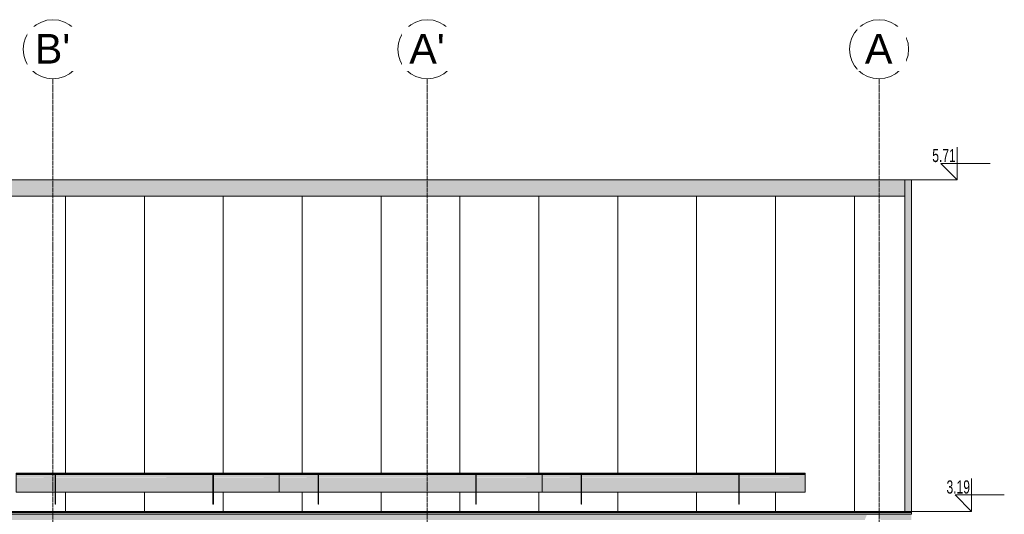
# Model space of a CAD drawing. Header units: centimetres. Extents: x 63272 to 70946, y -123 to 53714.
# Tile 19 of 50: x 66578 to 67327, y 317 to 693. Entities that reach past the tile are written whole.
import ezdxf

# ---------------------------------------------------------------- set-up
doc = ezdxf.new("R2010")
doc.units = ezdxf.units.CM
doc.linetypes.add('Linia siatki', pattern=[2.2225, 1.27, -0.3175, 0.3175, -0.3175])
for name, color, linetype, lineweight in [('A-GENM', 7, 'Continuous', 5), ('A-ROOF', 7, 'Continuous', 5), ('A-ROOF-OTLN', 7, 'Continuous', 5), ('A-ROOF-PATT', 7, 'Continuous', 5), ('G-ANNO-DIMS', 7, 'Continuous', 5), ('S-GRID', 7, 'Continuous', 5), ('S-GRID-IDEN', 7, 'Continuous', 5)]:
    doc.layers.add(name, color=color, linetype=linetype, lineweight=lineweight)
doc.styles.add('Arial', font='arial.ttf', dxfattribs={"height": 22.5})
doc.styles.add('Arial Narrow', font='ARIALN.TTF', dxfattribs={"width": 0.8, "height": 10})

# ---------------------------------------------------------------- blocks, each defined once
blk = doc.blocks.new('Construction_Roof-Accessories_Lindab_KOTEGL - Construction_Roof-Accessories_Lindab_KOTEGL-9237828-Elewacja w osi 2 - Północna')
at = {"layer": 'A-GENM', "true_color": 0x383e42}
for points in [[(-63626.68, 347.24), (-63626.68, 347.29), (-63626.98, 347.24)], [(-63626.68, 344.59), (-63626.68, 347.24), (-63626.98, 347.24), (-63626.98, 344.59)], [(-63626.68, 343.85), (-63626.68, 344.59), (-63626.98, 344.59), (-63626.98, 343.85), (-63626.76, 343.85)], [(-63626.98, 324.91), (-63626.68, 324.91), (-63626.68, 343.85), (-63626.98, 343.85), (-63626.98, 330.04)]]:
    blk.add_hatch(color=250, dxfattribs=at).paths.add_polyline_path(points)
at = {"layer": 'A-GENM', "color": 250, "true_color": 0x2a2a2a}
for p, q in [((-63626.68, 347.3), (-63626.98, 347.3)), ((-63626.98, 347.3), (-63626.98, 347.24)), ((-63626.98, 347.3), (-63626.98, 347.29)), ((-63626.98, 344.59), (-63626.98, 347.24)), ((-63626.98, 344.59), (-63626.98, 343.85)), ((-63626.68, 347.29), (-63626.68, 347.3)), ((-63626.68, 347.24), (-63626.68, 347.3)), ((-63626.68, 347.24), (-63626.68, 344.59)), ((-63626.68, 343.85), (-63626.68, 344.59)), ((-63626.98, 324.91), (-63626.98, 343.85)), ((-63626.68, 343.85), (-63626.68, 324.91)), ((-63626.98, 324.91), (-63626.68, 324.91))]:
    blk.add_line(p, q, dxfattribs=at)
blk = doc.blocks.new('Construction_Roof-Accessories_Lindab_SNO_KOTEGL - Construction_Roof-Accessories_Lindab_SNO-9284629-Elewacja w osi 2 - Północna')
at = {"layer": 'A-GENM', "true_color": 0x383e42}
for points in [[(-63656.68, 348.24), (-63456.68, 348.24), (-63456.68, 348.35), (-63656.68, 348.35)], [(-63558.57, 348.03), (-63456.68, 348.03), (-63456.68, 348.24), (-63656.68, 348.24), (-63656.68, 348.03), (-63563.58, 348.03)], [(-63656.68, 347.5), (-63456.68, 347.55), (-63456.68, 348.03), (-63656.68, 348), (-63656.68, 347.55)], [(-63656.68, 345.13), (-63626.98, 345.13), (-63626.98, 347.29), (-63626.68, 347.24), (-63626.68, 345.13), (-63506.98, 345.13), (-63506.98, 347.29), (-63506.68, 347.24), (-63506.68, 345.13), (-63456.68, 345.13), (-63456.68, 347.5), (-63656.68, 347.5), (-63656.68, 347.17)]]:
    blk.add_hatch(color=250, dxfattribs=at).paths.add_polyline_path(points)
h = blk.add_hatch(color=250, dxfattribs=at)
h.paths.add_polyline_path([(-63656.68, 344.8), (-63626.98, 344.86), (-63626.98, 345.13), (-63656.68, 345.09), (-63656.68, 344.86)])
h.paths.add_polyline_path([(-63563.58, 344.8), (-63506.98, 344.86), (-63506.98, 345.13), (-63626.68, 345.09), (-63626.68, 344.8), (-63573.6, 344.8)])
h.paths.add_polyline_path([(-63456.68, 344.8), (-63456.68, 345.13), (-63506.68, 345.08), (-63506.68, 344.8), (-63463.41, 344.8)])
h = blk.add_hatch(color=250, dxfattribs=at)
h.paths.add_polyline_path([(-63543.55, 334.07), (-63506.98, 334.07), (-63506.98, 344.8), (-63626.68, 344.8), (-63626.68, 334.07), (-63553.56, 334.07)])
h.paths.add_polyline_path([(-63653.73, 334.07), (-63626.98, 334.07), (-63626.98, 344.8), (-63656.68, 344.8), (-63656.68, 334.07)])
h.paths.add_polyline_path([(-63456.68, 334.07), (-63456.68, 344.8), (-63506.68, 344.8), (-63506.68, 334.07), (-63463.41, 334.07)])
h = blk.add_hatch(color=250, dxfattribs=at)
h.paths.add_polyline_path([(-63656.68, 333.95), (-63626.98, 333.99), (-63626.98, 334.07), (-63656.68, 334.02), (-63656.68, 333.96)])
h.paths.add_polyline_path([(-63456.68, 333.95), (-63456.68, 334.07), (-63506.68, 334.02), (-63506.68, 333.95), (-63463.41, 333.95)])
h.paths.add_polyline_path([(-63626.68, 333.95), (-63506.98, 333.99), (-63506.98, 334.07), (-63626.68, 334.02), (-63626.68, 333.95)])
at = {"layer": 'A-GENM', "color": 250, "true_color": 0x2a2a2a}
for p, q in [((-63656.68, 348.24), (-63656.68, 348.35)), ((-63456.68, 348.35), (-63656.68, 348.35)), ((-63656.68, 348.03), (-63656.68, 348.24)), ((-63456.68, 348.24), (-63656.68, 348.24)), ((-63656.68, 347.5), (-63656.68, 348.03)), ((-63656.68, 345.13), (-63656.68, 347.5)), ((-63456.68, 347.5), (-63656.68, 347.5)), ((-63656.68, 345.13), (-63656.68, 344.8)), ((-63656.68, 334.07), (-63656.68, 344.8)), ((-63456.68, 348.35), (-63456.68, 348.24)), ((-63456.68, 348.24), (-63456.68, 348.03)), ((-63456.68, 348.03), (-63456.68, 347.5)), ((-63456.68, 347.5), (-63456.68, 345.13)), ((-63456.68, 344.8), (-63456.68, 345.13)), ((-63456.68, 344.8), (-63456.68, 334.07)), ((-63656.68, 334.07), (-63656.68, 333.95)), ((-63656.68, 333.95), (-63626.98, 333.95)), ((-63626.68, 333.95), (-63506.98, 333.95)), ((-63506.68, 333.95), (-63456.68, 333.95)), ((-63456.68, 333.95), (-63456.68, 334.07))]:
    blk.add_line(p, q, dxfattribs=at)
blk = doc.blocks.new('Construction_Roof-Accessories_Lindab_SNO_KOTEGL - Construction_Roof-Accessories_Lindab_SNO-V8-Elewacja w osi 2 - Północna')
at = {"layer": 'A-GENM', "true_color": 0x383e42}
for points in [[(-63856.68, 348.24), (-63656.68, 348.24), (-63656.68, 348.35), (-63856.68, 348.35)], [(-63758.91, 348.03), (-63656.68, 348.03), (-63656.68, 348.24), (-63856.68, 348.24), (-63856.68, 348.03), (-63763.91, 348.03)], [(-63856.68, 347.5), (-63656.68, 347.55), (-63656.68, 348.03), (-63856.68, 348), (-63856.68, 347.55)], [(-63856.68, 345.13), (-63826.98, 345.13), (-63826.98, 347.29), (-63826.68, 347.24), (-63826.68, 345.13), (-63706.98, 345.13), (-63706.98, 347.29), (-63706.68, 347.24), (-63706.68, 345.13), (-63656.68, 345.13), (-63656.68, 347.5), (-63856.68, 347.5), (-63856.68, 347.17)]]:
    blk.add_hatch(color=250, dxfattribs=at).paths.add_polyline_path(points)
h = blk.add_hatch(color=250, dxfattribs=at)
h.paths.add_polyline_path([(-63856.68, 344.8), (-63826.98, 344.86), (-63826.98, 345.13), (-63856.68, 345.09), (-63856.68, 344.86)])
h.paths.add_polyline_path([(-63763.91, 344.8), (-63706.98, 344.86), (-63706.98, 345.13), (-63826.68, 345.09), (-63826.68, 344.8), (-63773.93, 344.8)])
h.paths.add_polyline_path([(-63656.68, 344.8), (-63656.68, 345.13), (-63706.68, 345.08), (-63706.68, 344.8), (-63663.75, 344.8)])
h = blk.add_hatch(color=250, dxfattribs=at)
h.paths.add_polyline_path([(-63856.68, 334.07), (-63826.98, 334.07), (-63826.98, 344.8), (-63856.68, 344.8), (-63856.68, 335.75)])
h.paths.add_polyline_path([(-63706.45, 334.07), (-63656.68, 334.07), (-63656.68, 344.8), (-63706.68, 344.8), (-63706.68, 334.07)])
h.paths.add_polyline_path([(-63708.82, 334.07), (-63706.98, 334.07), (-63706.98, 344.8), (-63826.68, 344.8), (-63826.68, 334.07), (-63713.83, 334.07)])
h = blk.add_hatch(color=250, dxfattribs=at)
h.paths.add_polyline_path([(-63753.9, 333.95), (-63706.98, 333.99), (-63706.98, 334.07), (-63826.68, 334.02), (-63826.68, 333.95), (-63763.91, 333.95)])
h.paths.add_polyline_path([(-63856.68, 333.95), (-63826.98, 333.99), (-63826.98, 334.07), (-63856.68, 334.02), (-63856.68, 333.96)])
h.paths.add_polyline_path([(-63656.68, 333.95), (-63656.68, 334.07), (-63706.68, 334.02), (-63706.68, 333.95), (-63658.74, 333.95)])
at = {"layer": 'A-GENM', "color": 250, "true_color": 0x2a2a2a}
for p, q in [((-63856.68, 348.24), (-63856.68, 348.35)), ((-63656.68, 348.35), (-63856.68, 348.35)), ((-63856.68, 348.03), (-63856.68, 348.24)), ((-63656.68, 348.24), (-63856.68, 348.24)), ((-63856.68, 347.5), (-63856.68, 348.03)), ((-63856.68, 345.13), (-63856.68, 347.5)), ((-63656.68, 347.5), (-63856.68, 347.5)), ((-63856.68, 345.13), (-63856.68, 344.8)), ((-63856.68, 334.07), (-63856.68, 344.8)), ((-63656.68, 348.35), (-63656.68, 348.24)), ((-63656.68, 348.24), (-63656.68, 348.03)), ((-63656.68, 348.03), (-63656.68, 347.5)), ((-63656.68, 347.5), (-63656.68, 345.13)), ((-63656.68, 344.8), (-63656.68, 345.13)), ((-63656.68, 344.8), (-63656.68, 334.07)), ((-63856.68, 334.07), (-63856.68, 333.95)), ((-63856.68, 333.95), (-63826.98, 333.95)), ((-63826.68, 333.95), (-63706.98, 333.95)), ((-63706.68, 333.95), (-63656.68, 333.95)), ((-63656.68, 333.95), (-63656.68, 334.07))]:
    blk.add_line(p, q, dxfattribs=at)
blk = doc.blocks.new('Construction_Roof-Accessories_Lindab_SNO_KOTEGL - Construction_Roof-Accessories_Lindab_SNO-V9-Elewacja w osi 2 - Północna')
at = {"layer": 'A-GENM', "true_color": 0x383e42}
for points in [[(-64056.68, 348.24), (-63856.68, 348.24), (-63856.68, 348.35), (-64056.68, 348.35)], [(-63959.24, 348.03), (-63856.68, 348.03), (-63856.68, 348.24), (-64056.68, 348.24), (-64056.68, 348.03), (-63964.25, 348.03)], [(-64056.68, 347.5), (-63856.68, 347.55), (-63856.68, 348.03), (-64056.68, 348), (-64056.68, 347.55)], [(-64056.68, 345.13), (-64026.98, 345.13), (-64026.98, 347.29), (-64026.68, 347.24), (-64026.68, 345.13), (-63906.98, 345.13), (-63906.98, 347.29), (-63906.68, 347.24), (-63906.68, 345.13), (-63856.68, 345.13), (-63856.68, 347.5), (-64056.68, 347.5), (-64056.68, 347.17)]]:
    blk.add_hatch(color=250, dxfattribs=at).paths.add_polyline_path(points)
h = blk.add_hatch(color=250, dxfattribs=at)
h.paths.add_polyline_path([(-64056.68, 344.8), (-64026.98, 344.86), (-64026.98, 345.13), (-64056.68, 345.09), (-64056.68, 344.86)])
h.paths.add_polyline_path([(-63964.25, 344.8), (-63906.98, 344.86), (-63906.98, 345.13), (-64026.68, 345.09), (-64026.68, 344.8), (-63974.26, 344.8)])
h.paths.add_polyline_path([(-63856.68, 344.8), (-63856.68, 345.13), (-63906.68, 345.08), (-63906.68, 344.8), (-63864.08, 344.8)])
h = blk.add_hatch(color=250, dxfattribs=at)
h.paths.add_polyline_path([(-64056.68, 334.07), (-64026.98, 334.07), (-64026.98, 344.8), (-64056.68, 344.8), (-64056.68, 335.75)])
h.paths.add_polyline_path([(-63906.45, 334.07), (-63856.68, 334.07), (-63856.68, 344.8), (-63906.68, 344.8), (-63906.68, 334.07)])
h.paths.add_polyline_path([(-63909.16, 334.07), (-63906.98, 334.07), (-63906.98, 344.8), (-64026.68, 344.8), (-64026.68, 334.07), (-63914.16, 334.07)])
h = blk.add_hatch(color=250, dxfattribs=at)
h.paths.add_polyline_path([(-64056.68, 333.95), (-64026.98, 333.99), (-64026.98, 334.07), (-64056.68, 334.02), (-64056.68, 333.96)])
h.paths.add_polyline_path([(-63859.07, 333.95), (-63856.68, 333.99), (-63856.68, 334.07), (-63906.68, 334.02), (-63906.68, 333.95), (-63864.08, 333.95)])
h.paths.add_polyline_path([(-64026.68, 333.95), (-63906.98, 333.99), (-63906.98, 334.07), (-64026.68, 334.02), (-64026.68, 333.95)])
at = {"layer": 'A-GENM', "color": 250, "true_color": 0x2a2a2a}
for p, q in [((-64056.68, 348.24), (-64056.68, 348.35)), ((-63856.68, 348.35), (-64056.68, 348.35)), ((-64056.68, 348.03), (-64056.68, 348.24)), ((-63856.68, 348.24), (-64056.68, 348.24)), ((-64056.68, 347.5), (-64056.68, 348.03)), ((-64056.68, 345.13), (-64056.68, 347.5)), ((-63856.68, 347.5), (-64056.68, 347.5)), ((-64056.68, 345.13), (-64056.68, 344.8)), ((-64056.68, 334.07), (-64056.68, 344.8)), ((-63856.68, 348.35), (-63856.68, 348.24)), ((-63856.68, 348.24), (-63856.68, 348.03)), ((-63856.68, 348.03), (-63856.68, 347.5)), ((-63856.68, 347.5), (-63856.68, 345.13)), ((-63856.68, 344.8), (-63856.68, 345.13)), ((-63856.68, 344.8), (-63856.68, 334.07)), ((-64056.68, 334.07), (-64056.68, 333.95)), ((-64056.68, 333.95), (-64026.98, 333.95)), ((-64026.68, 333.95), (-63906.98, 333.95)), ((-63906.68, 333.95), (-63856.68, 333.95)), ((-63856.68, 333.95), (-63856.68, 334.07))]:
    blk.add_line(p, q, dxfattribs=at)
blk = doc.blocks.new('Siatka - M_Symbol siatki - okrąg mniejszy-7853319-Elewacja w osi 2 - Północna')
at = {"layer": 'S-GRID-IDEN'}
blk.add_circle((-63400.4, -100.34), 22.5, dxfattribs=at)
blk = doc.blocks.new('Rzędne punktów - Znacznik rzędnej-817464-Elewacja w osi 2 - Północna')
at = {"layer": 'G-ANNO-DIMS'}
for p, q in [((-63821.57, 0), (-63821.57, 25)), ((-63834.07, 12.5), (-63821.57, 0)), ((-63834.07, 12.5), (-63796.57, 12.5))]:
    blk.add_line(p, q, dxfattribs=at)

msp = doc.modelspace()

# ---------------------------------------------------------------- hatches: boundary and pattern name
at = {"layer": 'A-ROOF', "true_color": 0x7f7f7f}
msp.add_hatch(color=8, dxfattribs=at).paths.add_polyline_path([(66126.98, 558.93), (67251.01, 558.93), (67251.01, 571.43), (66126.98, 571.43)])
at = {"layer": 'A-ROOF-OTLN', "true_color": 0x383e42}
for points in [[(66121.98, 318.52), (67256.01, 318.52), (67256.01, 319.33), (66121.98, 319.33), (66121.98, 318.62)], [(66727.68, 317.13), (67256.01, 317.16), (67256.01, 318.52), (66121.98, 318.5), (66121.98, 317.13), (66722.67, 317.13)], [(66121.98, 312.85), (66146.32, 312.85), (66146.42, 313.01), (66146.61, 313.12), (66146.91, 313.48), (66147.2, 313.66), (66147.71, 314.24), (66148.05, 314.46), (66148.74, 315.22), (66149.17, 315.47), (66149.36, 315.67), (66153.13, 315.67), (66153.37, 315.44), (66153.74, 315.22), (66154.47, 314.44), (66154.78, 314.24), (66155.32, 313.65), (66155.63, 313.41), (66155.94, 313.08), (66156.07, 313.01), (66156.17, 312.85), (67220.72, 312.86), (67220.74, 313.13), (67220.89, 313.7), (67221.27, 314.49), (67221.39, 314.92), (67221.7, 315.5), (67222.03, 316.69), (67231.2, 316.64), (67231.21, 316.61), (67231.55, 315.47), (67231.91, 314.8), (67232.01, 314.46), (67232.47, 313.41), (67232.58, 312.85), (67256.01, 312.85), (67256.01, 317.13), (66121.98, 317.13), (66121.98, 312.91)]]:
    msp.add_hatch(color=250, dxfattribs=at).paths.add_polyline_path(points)
at = {"layer": 'A-ROOF-PATT', "true_color": 0xc7ae96}
msp.add_hatch(color=253, dxfattribs=at).paths.add_polyline_path([(67256.01, 319.33), (67256.01, 571.43), (67251.01, 571.43), (67251.01, 319.33)])
at = {"layer": 'A-ROOF-PATT'}
h = msp.add_hatch(dxfattribs=at)
h.set_pattern_fill('FP_5', color=256, style=0, pattern_type=2)
h.set_pattern_definition([(90, (66372.68, 201.58), (-60, 4e-15), [])])
h.paths.add_polyline_path([(66126.98, 319.33), (67251.01, 319.33), (67251.01, 558.93), (66126.98, 558.93), (66126.98, 364.3)])
h.paths.add_polyline_path([(66725.15, 324.91), (66724.85, 324.91), (66724.85, 333.95), (66605.15, 333.95), (66605.15, 324.91), (66604.85, 324.91), (66604.85, 333.95), (66525.15, 333.95), (66525.15, 324.91), (66524.85, 324.91), (66524.85, 333.95), (66405.15, 333.95), (66405.15, 324.91), (66404.85, 324.91), (66404.85, 333.95), (66325.15, 333.95), (66325.15, 324.91), (66324.85, 324.91), (66324.85, 333.95), (66205.15, 333.95), (66205.15, 324.91), (66204.85, 324.91), (66204.85, 333.95), (66175.15, 333.99), (66175.15, 348.35), (67175.15, 348.35), (67175.15, 333.95), (67125.15, 333.95), (67125.15, 324.91), (67124.85, 324.91), (67124.85, 333.95), (67005.15, 333.95), (67005.15, 324.91), (67004.85, 324.91), (67004.85, 333.95), (66925.15, 333.95), (66925.15, 324.91), (66924.85, 324.91), (66924.85, 333.95), (66805.15, 333.95), (66805.15, 324.91), (66804.85, 324.91), (66804.85, 333.95), (66725.15, 333.95), (66725.15, 330.04)])

# ---------------------------------------------------------------- linework, layer by layer
at = {"layer": 'A-ROOF'}
for p, q in [((66126.98, 571.43), (67251.01, 571.43)), ((67251.01, 571.43), (67251.01, 319.33)), ((66126.98, 558.93), (67251.01, 558.93))]:
    msp.add_line(p, q, dxfattribs=at)
at = {"layer": 'A-ROOF-OTLN'}
for p, q in [((67256.01, 571.43), (67251.01, 571.43)), ((67256.01, 571.43), (67256.01, 318.53)), ((67256.01, 319.33), (66121.98, 319.33)), ((67256.01, 318.52), (66121.98, 318.52)), ((66121.98, 317.13), (67256.01, 317.13)), ((67256.01, 317.13), (67256.01, 318.52))]:
    msp.add_line(p, q, dxfattribs=at)
at = {"layer": 'G-ANNO-DIMS'}
for p, q in [((67244.77, 571.43), (67290.88, 571.43)), ((67254.22, 319.33), (67301.7, 319.33))]:
    msp.add_line(p, q, dxfattribs=at)
at = {"layer": 'S-GRID', "color": 9, "linetype": 'Linia siatki', "true_color": 0xc0c0c0}
for p, q in [((66603.08, -77.84), (66603.08, 648.24)), ((66887.88, -77.84), (66887.88, 648.24)), ((67231.43, -77.84), (67231.43, 648.24))]:
    msp.add_line(p, q, dxfattribs=at)

# ---------------------------------------------------------------- block references
at = {"layer": 'A-GENM', "color": 250, "true_color": 0x2a2a2a}
for name, p in [('Construction_Roof-Accessories_Lindab_SNO_KOTEGL - Construction_Roof-Accessories_Lindab_SNO-V9-Elewacja w osi 2 - Północna', (130631.83, 0)), ('Construction_Roof-Accessories_Lindab_KOTEGL - Construction_Roof-Accessories_Lindab_KOTEGL-9237828-Elewacja w osi 2 - Północna', (130231.83, 0)), ('Construction_Roof-Accessories_Lindab_KOTEGL - Construction_Roof-Accessories_Lindab_KOTEGL-9237828-Elewacja w osi 2 - Północna', (130351.83, 0)), ('Construction_Roof-Accessories_Lindab_SNO_KOTEGL - Construction_Roof-Accessories_Lindab_SNO-V8-Elewacja w osi 2 - Północna', (130631.83, 0)), ('Construction_Roof-Accessories_Lindab_KOTEGL - Construction_Roof-Accessories_Lindab_KOTEGL-9237828-Elewacja w osi 2 - Północna', (130431.83, 0)), ('Construction_Roof-Accessories_Lindab_KOTEGL - Construction_Roof-Accessories_Lindab_KOTEGL-9237828-Elewacja w osi 2 - Północna', (130551.83, 0)), ('Construction_Roof-Accessories_Lindab_SNO_KOTEGL - Construction_Roof-Accessories_Lindab_SNO-9284629-Elewacja w osi 2 - Północna', (130631.83, 0)), ('Construction_Roof-Accessories_Lindab_KOTEGL - Construction_Roof-Accessories_Lindab_KOTEGL-9237828-Elewacja w osi 2 - Północna', (130631.83, 0)), ('Construction_Roof-Accessories_Lindab_KOTEGL - Construction_Roof-Accessories_Lindab_KOTEGL-9237828-Elewacja w osi 2 - Północna', (130751.83, 0))]:
    msp.add_blockref(name, p, dxfattribs=at)
at = {"layer": 'G-ANNO-DIMS'}
for p in [(131112.45, 571.43), (131123.28, 319.33)]:
    msp.add_blockref('Rzędne punktów - Znacznik rzędnej-817464-Elewacja w osi 2 - Północna', p, dxfattribs=at)
at = {"layer": 'S-GRID-IDEN'}
for p in [(130003.48, 771.08), (130288.28, 771.08), (130631.83, 771.08)]:
    msp.add_blockref('Siatka - M_Symbol siatki - okrąg mniejszy-7853319-Elewacja w osi 2 - Północna', p, dxfattribs=at)

# ---------------------------------------------------------------- texts
at = {"layer": 'G-ANNO-DIMS', "char_height": 10, "width": 21.4907, "attachment_point": 1, "line_spacing_factor": 0.974696, "style": 'Arial Narrow'}
for s, insert in [('5.71', (67271.93, 595.01)), ('3.19', (67282.75, 342.92))]:
    msp.add_mtext(s, dxfattribs=dict(at, insert=insert))

# ---------------------------------------------------------------- next in the draw order: texts
at = {"layer": 'S-GRID-IDEN', "char_height": 22.5, "attachment_point": 1, "style": 'Arial', "bg_fill": 3, "box_fill_scale": 1.25, "bg_fill_color": 256, "bg_fill_true_color": 13158600, "bg_fill_transparency": 0}
for s, insert, width in [("B'", (66589.35, 682.36), 32.8692), ("A'", (66874.15, 682.36), 32.8692), ('\\fArial|b0|i0|c238|p34|;A', (67220.67, 682.36), 25.654)]:
    msp.add_mtext(s, dxfattribs=dict(at, insert=insert, width=width))

doc.saveas('drawing.dxf')
